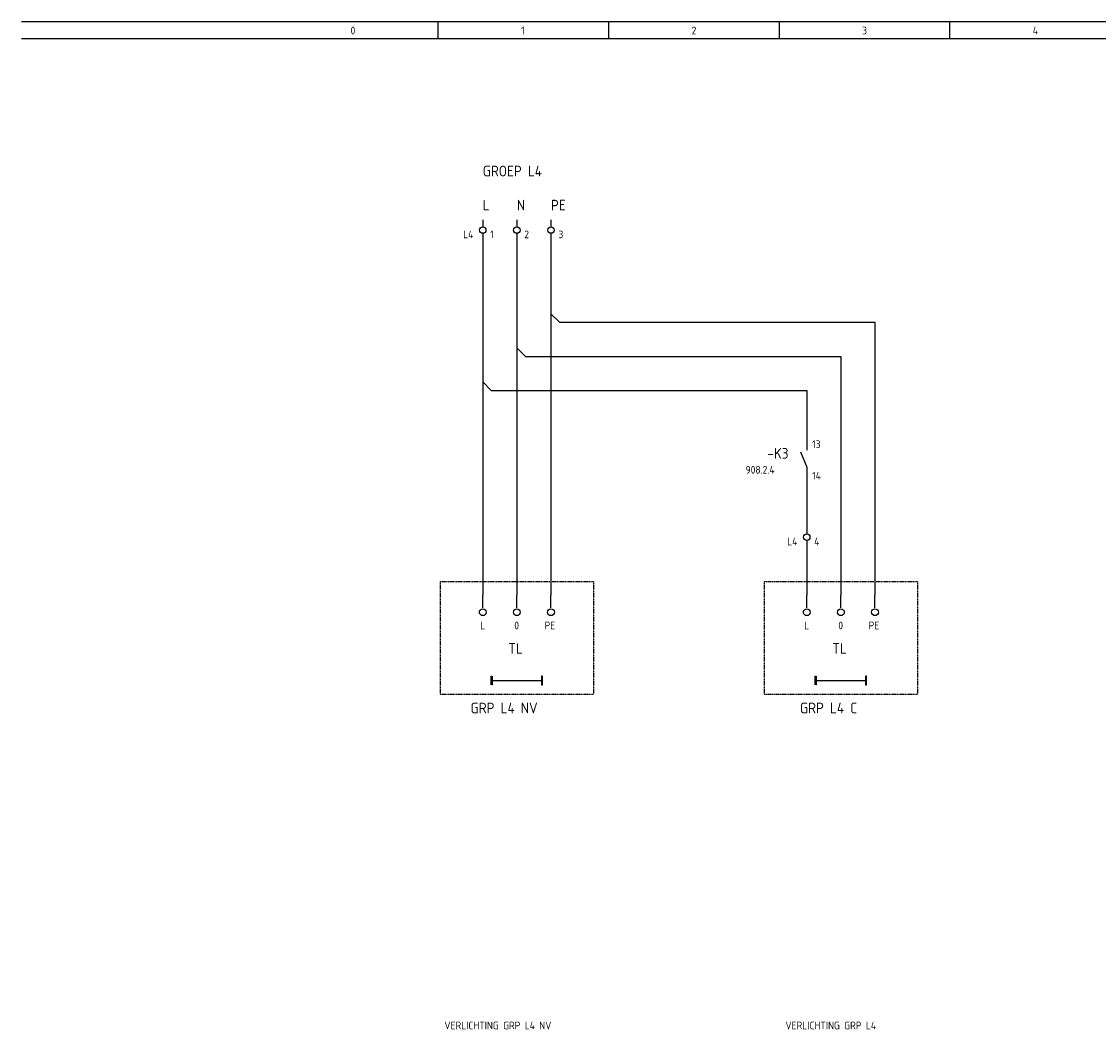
# Model space of a CAD drawing. Extents: x -390 to 1027, y 32 to 965.
# Tile 8 of 10: x 522 to 775, y 729 to 965. Entities that reach past the tile are written whole.
import ezdxf

# ---------------------------------------------------------------- set-up
doc = ezdxf.new("R2010")
doc.units = 0
doc.linetypes.add('EPLANLINE2', pattern=[0.375, 0.25, -0.125])
doc.linetypes.add('EPLANLINE7', pattern=[0])
for name, color, linetype in [('AANSLUITCODE', 3, 'CONTINUOUS'), ('AUTOCONNECTING', 2, 'CONTINUOUS'), ('EXTRA_TEKST', 7, 'CONTINUOUS'), ('KLEMMEN', 7, 'CONTINUOUS'), ('KRUISVERWIJZING', 7, 'CONTINUOUS'), ('ODC', 5, 'CONTINUOUS'), ('ONDERHOEK', 1, 'CONTINUOUS'), ('SPEC_TEKST', 5, 'CONTINUOUS'), ('SYMBOOL', 4, 'CONTINUOUS')]:
    doc.layers.add(name, color=color, linetype=linetype)
doc.styles.get("Standard").update_dxf_attribs({"font": 'ISOCP'})

# ---------------------------------------------------------------- blocks, each defined once
blk = doc.blocks.new('SO290')
at = {"layer": 'EXTRA_TEKST', "color": 3, "linetype": 'EPLANLINE7'}
blk.add_line((0, 1), (0, 4), dxfattribs=at)
blk.add_circle((0, 0), 0.8, dxfattribs=at)
blk = doc.blocks.new('165_0_EENDRAAD')
at = {"layer": 'EXTRA_TEKST', "color": 1, "linetype": 'EPLANLINE7'}
for p, q in [((-2, -1), (-2, 1)), ((-2, 1), (-1.8, 1)), ((-2, 0), (10, 0)), ((-1.8, 1), (-1.8, -1)), ((10, 1), (9.8, 1)), ((9.8, 1), (9.8, -1)), ((10, 0), (10, 1)), ((10, 0), (10, 1)), ((10, -1), (10, 0)), ((-1.8, -1), (-1.9, -1)), ((9.8, -1), (10, -1))]:
    blk.add_line(p, q, dxfattribs=at)
blk = doc.blocks.new('SO262')
at = {"layer": 'EXTRA_TEKST', "color": 3, "linetype": 'EPLANLINE7'}
for p, q in [((0, 4), (0, -2)), ((0, 2), (2, 0))]:
    blk.add_line(p, q, dxfattribs=at)
blk = doc.blocks.new('30_0_CBZ_NEN')
at = {"layer": 'SYMBOOL', "color": 3, "linetype": 'EPLANLINE7'}
for p, q in [((0, 4), (0, 3.2)), ((0, 3.2), (0, 2.4)), ((0, 0.8), (0, 0))]:
    blk.add_line(p, q, dxfattribs=at)
blk.add_circle((0, 1.6), 0.75, dxfattribs=at)
blk = doc.blocks.new('1_0_CBZ_NEN')
at = {"layer": 'SYMBOOL', "color": 3, "linetype": 'EPLANLINE7'}
for p, q in [((0, 4), (0, 3.2)), ((0, 3.2), (0, 2)), ((-1.5, 1.6), (0, -2)), ((0, -2), (0, -3.2)), ((0, -3.2), (0, -4))]:
    blk.add_line(p, q, dxfattribs=at)
blk = doc.blocks.new('SO280')
at = {"layer": 'EXTRA_TEKST', "color": 3, "linetype": 'EPLANLINE7'}
for p, q in [((-2, 0), (0, 0)), ((0, 0), (0, -2))]:
    blk.add_line(p, q, dxfattribs=at)

msp = doc.modelspace()

# ---------------------------------------------------------------- linework, layer by layer
at = {"layer": 'AUTOCONNECTING', "color": 3, "linetype": 'EPLANLINE7'}
for p, q in [((630.37, 914.98), (630.37, 880.98)), ((638.37, 914.98), (638.37, 888.98)), ((646.37, 914.98), (646.37, 896.98)), ((648.37, 894.98), (722.37, 894.98)), ((722.37, 894.98), (722.37, 830.98)), ((646.37, 892.98), (646.37, 830.98)), ((640.37, 886.98), (714.37, 886.98)), ((714.37, 886.98), (714.37, 830.98)), ((638.37, 884.98), (638.37, 830.98)), ((630.37, 876.98), (630.37, 830.98)), ((632.37, 878.98), (706.37, 878.98)), ((706.37, 878.98), (706.37, 866.98)), ((706.37, 858.98), (706.37, 846.98)), ((706.37, 842.98), (706.37, 830.98))]:
    msp.add_line(p, q, dxfattribs=at)
at = {"layer": 'EXTRA_TEKST', "color": 1, "linetype": 'EPLANLINE2'}
for p, q in [((696.37, 834.18), (696.37, 807.78)), ((696.37, 834.18), (732.37, 834.18)), ((732.37, 834.18), (732.37, 807.78)), ((696.37, 807.78), (732.37, 807.78))]:
    msp.add_line(p, q, dxfattribs=at)
at = {"layer": 'ONDERHOEK', "color": 1, "linetype": 'EPLANLINE7'}
for p, q in [((522.2, 965.48), (1027.37, 965.48)), ((619.87, 965.48), (619.87, 961.48)), ((659.87, 965.48), (659.87, 961.48)), ((699.87, 965.48), (699.87, 961.48)), ((739.87, 965.48), (739.87, 961.48)), ((522.2, 961.48), (1027.37, 961.48))]:
    msp.add_line(p, q, dxfattribs=at)
at = {"layer": 'ONDERHOEK', "color": 4, "linetype": 'EPLANLINE7'}
msp.add_line((532.37, 965.48), (532.37, 965.48), dxfattribs=at)
at = {"layer": 'SYMBOOL', "color": 1, "linetype": 'EPLANLINE2'}
for p, q in [((620.37, 834.18), (620.37, 807.78)), ((620.37, 834.18), (656.37, 834.18)), ((656.37, 834.18), (656.37, 807.78)), ((620.37, 807.78), (656.37, 807.78))]:
    msp.add_line(p, q, dxfattribs=at)

# ---------------------------------------------------------------- block references
at = {"layer": 'SYMBOOL'}
ref = msp.add_blockref('30_0_CBZ_NEN', (630.37, 914.98), dxfattribs=at)
ref.add_attrib('AANSLUITCODERING_1', 'L4', (625.77, 914.68), dxfattribs={"layer": 'KLEMMEN', "color": 2, "height": 1.8})
ref.add_attrib('AANSLUITCODERING_2', '1', (632.12, 914.68), dxfattribs={"layer": 'KLEMMEN', "color": 2, "height": 1.8})
ref = msp.add_blockref('30_0_CBZ_NEN', (638.37, 914.98), dxfattribs=at)
ref.add_attrib('AANSLUITCODERING_1', '2', (640.12, 914.68), dxfattribs={"layer": 'KLEMMEN', "color": 2, "height": 1.8})
ref = msp.add_blockref('30_0_CBZ_NEN', (646.37, 914.98), dxfattribs=at)
ref.add_attrib('AANSLUITCODERING_1', '3', (648.12, 914.68), dxfattribs={"layer": 'KLEMMEN', "color": 2, "height": 1.8})
for name, p in [('SO262', (646.37, 894.98)), ('SO280', (722.37, 894.98)), ('SO262', (638.37, 886.98)), ('SO280', (714.37, 886.98)), ('SO262', (630.37, 878.98)), ('SO280', (706.37, 878.98)), ('SO290', (630.37, 826.98)), ('SO290', (638.37, 826.98)), ('SO290', (646.37, 826.98)), ('SO290', (706.37, 826.98)), ('SO290', (714.37, 826.98)), ('SO290', (722.37, 826.98))]:
    msp.add_blockref(name, p, dxfattribs=at)
ref = msp.add_blockref('1_0_CBZ_NEN', (706.37, 862.98), dxfattribs=at)
ref.add_attrib('ODC_1', '-K3', (697.12, 862.98), dxfattribs={"layer": 'ODC', "color": 3, "height": 2.5})
ref.add_attrib('AANSLUITCODERING_1', '13', (707.64, 865.48), dxfattribs={"layer": 'AANSLUITCODE', "color": 2, "height": 1.8})
ref.add_attrib('AANSLUITCODERING_2', '14', (707.64, 858.08), dxfattribs={"layer": 'AANSLUITCODE', "color": 2, "height": 1.8})
ref = msp.add_blockref('30_0_CBZ_NEN', (706.37, 842.98), dxfattribs=at)
ref.add_attrib('AANSLUITCODERING_1', 'L4', (701.77, 842.68), dxfattribs={"layer": 'KLEMMEN', "color": 2, "height": 1.8})
ref.add_attrib('AANSLUITCODERING_2', '4', (708.12, 842.68), dxfattribs={"layer": 'KLEMMEN', "color": 2, "height": 1.8})
ref = msp.add_blockref('165_0_EENDRAAD', (634.37, 810.98), dxfattribs=at)
ref.add_attrib('ODC_1', 'TL', (636.37, 817.23), dxfattribs={"layer": 'ODC', "color": 3, "height": 2.5})
ref = msp.add_blockref('165_0_EENDRAAD', (710.37, 810.98), dxfattribs=at)
ref.add_attrib('ODC_1', 'TL', (712.37, 817.23), dxfattribs={"layer": 'ODC', "color": 3, "height": 2.5})

# ---------------------------------------------------------------- texts
at = {"layer": 'EXTRA_TEKST', "color": 3}
for s, p in [('GRP L4 NV', (627.52, 803.28)), ('GRP L4 C', (704.77, 803.28))]:
    msp.add_text(s, height=2.5, dxfattribs=at).set_placement(p)
at = {"layer": 'KRUISVERWIJZING', "color": 2}
msp.add_text('908.2.4', height=1.8, dxfattribs=at).set_placement((692.02, 859.48))
at = {"layer": 'ONDERHOEK', "color": 2}
for s, p in [('0 ', (599.37, 962.48)), ('1 ', (639.37, 962.48)), ('2 ', (679.37, 962.48)), ('3 ', (719.37, 962.48)), ('4 ', (759.37, 962.48))]:
    msp.add_text(s, height=1.8, dxfattribs=at).set_placement(p)
at = {"layer": 'SPEC_TEKST', "color": 3}
for s, p in [('GROEP L4', (630.37, 929.18)), ('L', (630.37, 921.18)), ('N', (638.37, 921.18)), ('PE', (646.37, 921.18))]:
    msp.add_text(s, height=2.5, dxfattribs=at).set_placement(p)
at = {"layer": 'SPEC_TEKST', "color": 2}
for s, p in [('L', (629.77, 822.98)), ('0', (637.77, 822.98)), ('PE', (644.87, 822.98)), ('L', (705.77, 822.98)), ('0', (713.77, 822.98)), ('PE', (720.87, 822.98)), ('VERLICHTING GRP L4 NV', (621.37, 729.18)), ('VERLICHTING GRP L4', (701.37, 729.18))]:
    msp.add_text(s, height=1.8, dxfattribs=at).set_placement(p)

doc.saveas('drawing.dxf')
